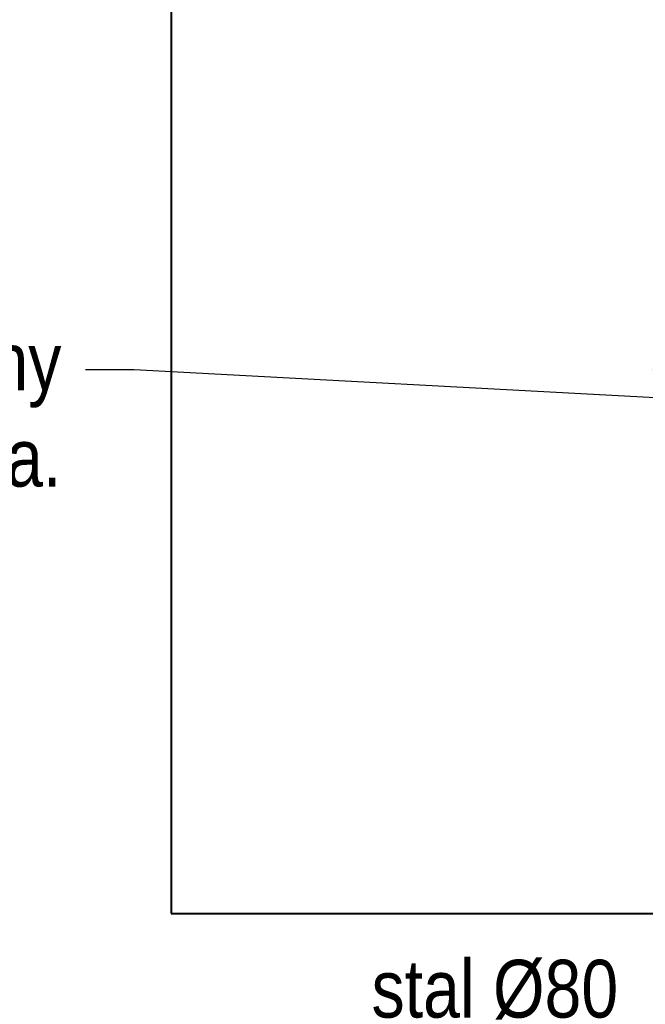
# Model space of a CAD drawing. Header units: centimetres. Extents: x 4745 to 39369, y 17389 to 19524.
# Tile 8 of 188: x 15348 to 15478, y 18067 to 18271. Entities that reach past the tile are written whole.
import ezdxf
from ezdxf import colors
from ezdxf.entities.mleader import LeaderData, LeaderLine
from ezdxf.math import Vec2, Vec3

# ---------------------------------------------------------------- set-up
doc = ezdxf.new("R2010")
doc.units = ezdxf.units.CM
doc.layers.add('IS_Gaz', color=40, linetype='Continuous', lineweight=40)
doc.layers.add('IS_Opis', color=250, linetype='Continuous', lineweight=9)
doc.styles.add('styl1', font='ARIALN.TTF')

msp = doc.modelspace()

# ---------------------------------------------------------------- linework, layer by layer
at = {"layer": 'IS_Gaz'}
for p, q in [((15379.62, 18285.76), (15379.62, 18085.76)), ((15379.62, 18085.76), (15568.35, 18085.76))]:
    msp.add_line(p, q, dxfattribs=at)

# ---------------------------------------------------------------- texts
at = {"layer": 'IS_Opis', "insert": (15446.8, 18063.68), "char_height": 12, "width": 319, "attachment_point": 8, "line_spacing_factor": 0.938532, "style": 'styl1'}
msp.add_mtext('stal %%C80', dxfattribs=at)

# ---------------------------------------------------------------- leaders
at = {"layer": 'IS_Opis'}
ml = msp.add_multileader_mtext('Standard', dxfattribs=at)
ml.set_content('Projektowany kocioł gazowy 1-funkcyjny 29,5kW z zamkniętą komorą spalania.', color=256, style='styl1')
ml.set_leader_properties()
ml.build(insert=Vec2(0, 0))
ml.multileader.update_dxf_attribs({"dogleg_length": 5, "arrow_head_size": 7.5})
ctx = ml.context
ctx.base_point, ctx.char_height, ctx.arrow_head_size, ctx.landing_gap_size, ctx.plane_origin = Vec3(15107.7, 18198.71), 12, 7.5, 5, Vec3(15436.33, 18046.91)
ctx.text_align_type = 2
notes = []
notes.append((ctx, [(1, (1, 1, 0), (15371.92, 18198.71), (-1, 0), 10.12, [(1, [(15479.22, 18198.71), (15558.43, 18188.71)], 0, [])])]))
ctx.mtext.insert, ctx.mtext.width, ctx.mtext.defined_height, ctx.mtext.alignment, ctx.mtext.flow_direction = Vec3(15356.8, 18206.45), 283.2156, 76.92, 3, 5
for ctx, leaders in notes:
    for number, flags, end, landing, length, lines in leaders:
        leader = LeaderData()
        leader.index, (leader.has_last_leader_line, leader.has_dogleg_vector, leader.attachment_direction) = number, flags
        leader.last_leader_point, leader.dogleg_vector, leader.dogleg_length = Vec3(end), Vec3(landing), length
        for number, points, colour, breaks in lines:
            line = LeaderLine()
            line.index, line.vertices, line.color, line.breaks = number, Vec3.list(points), colors.encode_raw_color(colour), breaks
            leader.lines.append(line)
        ctx.leaders.append(leader)

doc.saveas('drawing.dxf')
